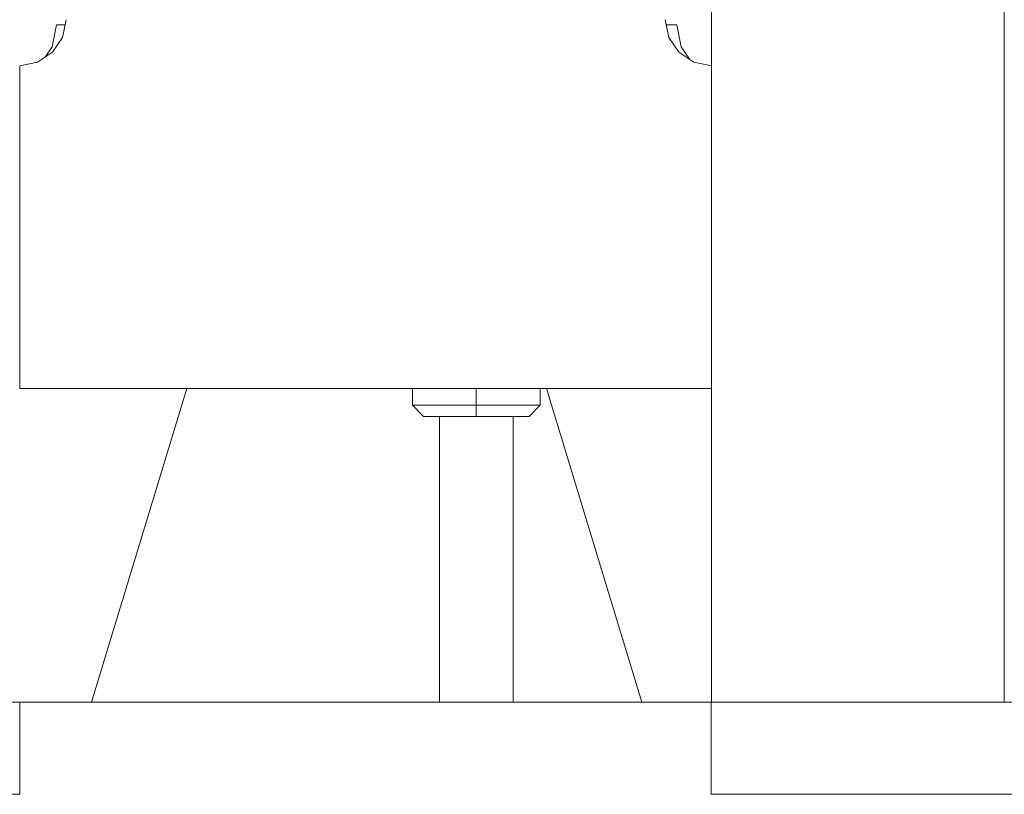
# Model space of a CAD drawing. Header units: millimetres. Extents: x 53056 to 116131, y -669674 to -625124.
# Tile 203 of 256: x 63848 to 64061, y -634983 to -634815. Entities that reach past the tile are written whole.
import ezdxf

# ---------------------------------------------------------------- set-up
doc = ezdxf.new("R2010")
doc.units = ezdxf.units.MM
doc.header["$MEASUREMENT"] = 0
doc.linetypes.add('DGN Style 1', pattern=[536.199087, 0.892178, -535.306909])
doc.layers.add('Main Cradle Tower', color=7, linetype='Continuous', lineweight=0)

# ---------------------------------------------------------------- blocks, each defined once
blk = doc.blocks.new('*U55')
at = {"layer": 'Main Cradle Tower', "color": 7, "linetype": 'Continuous', "lineweight": 0}
for p, q in [((-20596.26, 12716.1), (-20596.26, 12436.1)), ((-20532.76, 12716.1), (-20532.76, 12436.1)), ((-20605.49, 12580.23), (-20606.26, 12584.06)), ((-20736.42, 12582.97), (-20738.26, 12582.97)), ((-20603.77, 12582.97), (-20606.04, 12582.97)), ((-20746.2, 12574.06), (-20742.37, 12574.82)), ((-20746.2, 12504.06), (-20746.2, 12574.06)), ((-20746.2, 12571.39), (-20746.26, 12571.37)), ((-20596.26, 12504.06), (-20746.2, 12504.06)), ((-20709.98, 12504.06), (-20730.69, 12436.1)), ((-20661.11, 12504.06), (-20661.11, 12500.45)), ((-20647.26, 12504.06), (-20647.26, 12500.45)), ((-20633.4, 12504.06), (-20633.4, 12500.45)), ((-20611.34, 12436.1), (-20632.05, 12504.06)), ((-20661.11, 12500.45), (-20647.26, 12500.45)), ((-20658.71, 12498.05), (-20661.11, 12500.45)), ((-20647.26, 12500.45), (-20633.4, 12500.45)), ((-20647.26, 12500.45), (-20647.26, 12498.05)), ((-20633.4, 12500.45), (-20635.8, 12498.05)), ((-20658.71, 12498.05), (-20658.71, 12498.05)), ((-20647.26, 12498.05), (-20658.71, 12498.05)), ((-20655.26, 12436.1), (-20655.26, 12498.05)), ((-20647.26, 12498.05), (-20635.8, 12498.05)), ((-20639.26, 12498.05), (-20639.26, 12436.1)), ((-20635.8, 12498.05), (-20635.8, 12498.05)), ((-20746.2, 12436.1), (-21095.79, 12436.1)), ((-20746.2, 12436.1), (-20596.31, 12436.1)), ((-20246.72, 12436.1), (-20596.31, 12436.1)), ((-20746.2, 12416.1), (-21095.79, 12416.1)), ((-20246.72, 12416.1), (-20596.31, 12416.1))]:
    blk.add_line(p, q, dxfattribs=at)
at = {"layer": 'Main Cradle Tower', "color": 7, "linetype": 'Continuous', "lineweight": 0, "flags": 128}
for points in [[(-20736.2, 12584.06), (-20736.96, 12580.23), (-20739.13, 12576.98), (-20742.37, 12574.82)], [(-20740.73, 12575.92), (-20739.21, 12578.2), (-20738.26, 12582.97)], [(-20603.77, 12582.97), (-20602.82, 12578.19), (-20600.96, 12575.4)], [(-20605.49, 12580.23), (-20603.33, 12576.98), (-20600.08, 12574.82), (-20596.26, 12574.06)], [(-20746.2, 12436.1), (-20746.2, 12436.1), (-20746.2, 12416.1), (-20746.2, 12416.1)], [(-20596.31, 12436.1), (-20596.31, 12436.1), (-20596.31, 12416.1), (-20596.31, 12416.1)]]:
    blk.add_lwpolyline(points, dxfattribs=at)

msp = doc.modelspace()

# ---------------------------------------------------------------- block references
at = {"color": 7, "linetype": 'DGN Style 1', "lineweight": 0}
msp.add_blockref('*U55', (84593.95, -647399.35), dxfattribs=at)

doc.saveas('drawing.dxf')
